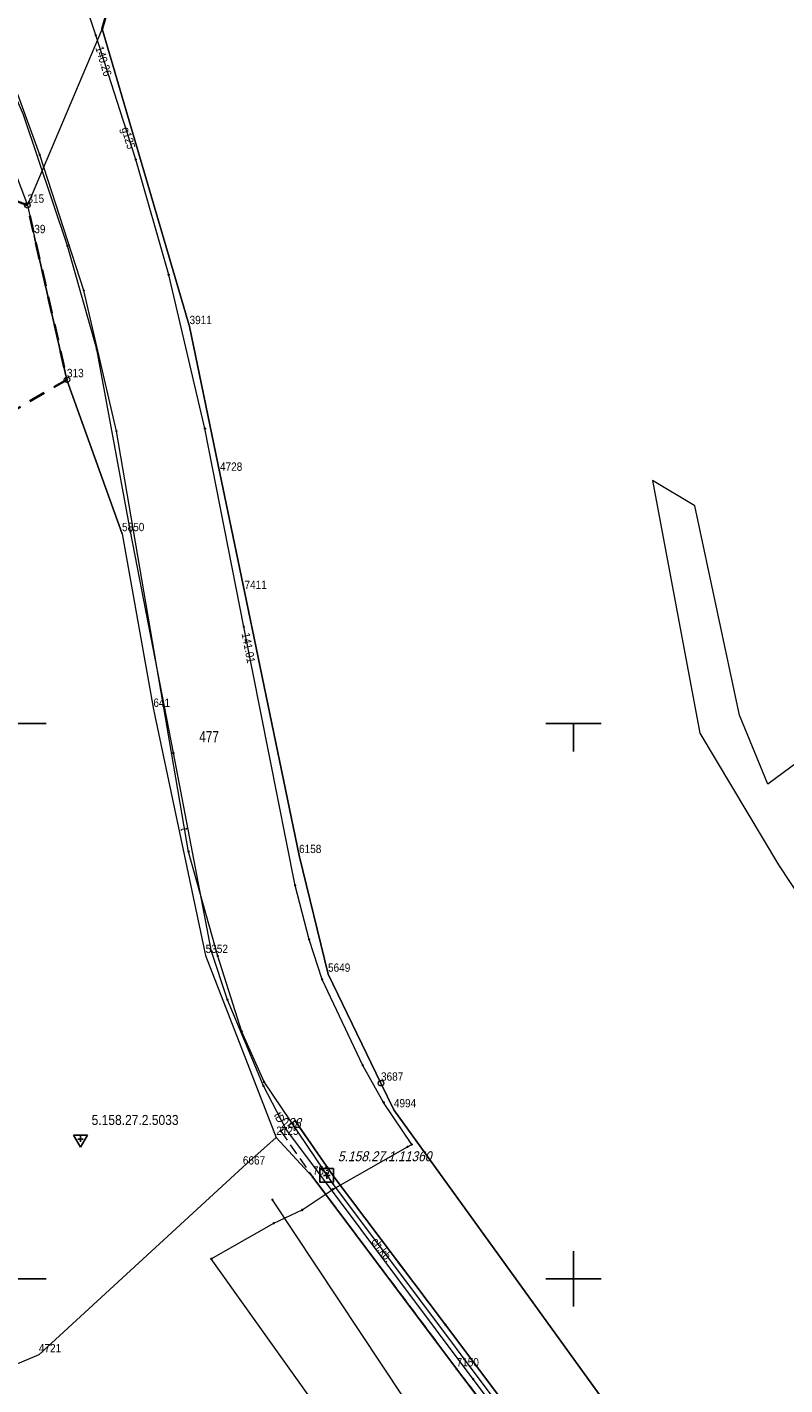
# Model space of a CAD drawing. Header units: metres. Extents: x 5551907 to 5556416, y 5709283 to 5712755.
# Tile 34 of 100: x 5554301 to 5554369, y 5710690 to 5710813. Entities that reach past the tile are written whole.
import ezdxf
from ezdxf.enums import TextEntityAlignment as Align

# ---------------------------------------------------------------- set-up
doc = ezdxf.new("R2010")
doc.units = ezdxf.units.M
for name, pattern in [('1.0_0.5', [1.5, 1, -0.5]), ('1.5_1.0', [2.5, 1.5, -1]), ('219-500', [0])]:
    doc.linetypes.add(name, pattern=pattern)
doc.layers.get('0').update_dxf_attribs({"color": 2, "lineweight": 5})
doc.styles.get("Standard").update_dxf_attribs({"font": 'Working1250', "width": 0.75})
doc.linetypes.add('902-500', pattern='A,3.75,0,[1,ksztalty.shx,S=0.5,R=0,X=0,Y=0],3.75', length=7.5)

# ---------------------------------------------------------------- blocks, each defined once
blk = doc.blocks.new('203')
at = {"linetype": 'Continuous', "lineweight": 0}
h = blk.add_hatch(color=0, dxfattribs=at)
edge = h.paths.add_edge_path()
edge.add_arc((0, 0), 0.045, 0, 360)
blk = doc.blocks.new('202')
at = {"color": 0, "linetype": 'Continuous', "lineweight": 0}
blk.add_circle((0, 0), 0.25, dxfattribs=at)
blk = doc.blocks.new('PW01')
at = {"linetype": 'Continuous', "lineweight": 13}
h = blk.add_hatch(color=0, dxfattribs=at)
edge = h.paths.add_edge_path()
edge.add_arc((0, 0), 0.045, 0, 360)
blk = doc.blocks.new('PIKIETAW1891')
at = {"color": 0}
blk.add_circle((0, 0), 0.045, dxfattribs=at)
blk = doc.blocks.new('OSSP')
at = {"color": 0}
for p, q in [((-0.626, 0.625), (-0.626, -0.625)), ((-0.626, 0.625), (-0.626, -0.625)), ((0.624, 0.625), (-0.626, 0.625)), ((0.624, 0.625), (-0.626, 0.625)), ((0.3, 0), (-0.3, 0)), ((0.3, 0), (-0.3, 0)), ((0, -0.3), (0, 0.3)), ((0, -0.3), (0, 0.3)), ((0.624, -0.625), (0.624, 0.625)), ((0.624, -0.625), (0.624, 0.625)), ((-0.626, -0.625), (0.624, -0.625)), ((-0.626, -0.625), (0.624, -0.625))]:
    blk.add_line(p, q, dxfattribs=at)
blk = doc.blocks.new('OSSH')
at = {"color": 0}
for p, q in [((0, -0.721), (-0.624, 0.362)), ((0.626, 0.362), (-0.624, 0.362)), ((-0.25, 0), (0.25, 0)), ((0.626, 0.362), (0, -0.721)), ((0, -0.25), (0, 0.25))]:
    blk.add_line(p, q, dxfattribs=at)
blk = doc.blocks.new('RAMKA500K')
at = {"color": 0}
for p, q in [((297.5, 250), (302.5, 250)), ((347.5, 250), (352.5, 250)), ((350, 247.5), (350, 250)), ((350, 197.5), (350, 202.5)), ((297.5, 200), (302.5, 200)), ((347.5, 200), (352.5, 200))]:
    blk.add_line(p, q, dxfattribs=at)

msp = doc.modelspace()

# ---------------------------------------------------------------- linework, layer by layer
at = {"layer": '216-obręb ewidencyjny', "color": 7, "linetype": '1.5_1.0', "lineweight": 35, "flags": 128}
msp.add_lwpolyline([(5551906.74, 5712754.56), (5551935.68, 5712709.68), (5551940.54, 5712696.03), (5551962.79, 5712636.93), (5551963.9, 5712623.98), (5551966.68, 5712611.81), (5551976.05, 5712525.78), (5551976.43, 5712522.34), (5551976.64, 5712520.37), (5551977.01, 5712516.99), (5551977.68, 5712512.21), (5551978.86, 5712504.66), (5551977.54, 5712490.01), (5551974.69, 5712454.77), (5551973.24, 5712438.43), (5551971.14, 5712414.96), (5551967.91, 5712407.09), (5551966.31, 5712404.46), (5551957.99, 5712387.05), (5551952.82, 5712341.33), (5551950.46, 5712320.41), (5551950.41, 5712315), (5551949.11, 5712306.61), (5551945.12, 5712280.97), (5551946.18, 5712248.17), (5551946.46, 5712243.81), (5551946.65, 5712240.76), (5551950.96, 5712173.04), (5551951.19, 5712165.63), (5551961.63, 5712133.67), (5551964.37, 5712109.67), (5551965.93, 5712090.01), (5551966.51, 5712081.34), (5551967.88, 5712057.12), (5551968.4, 5712048.08), (5551969.26, 5712010.48), (5551970.62, 5711989.51), (5551966.76, 5711978.47), (5551965.69, 5711975.39), (5551963.3, 5711965.27), (5552061.23, 5711944.63), (5552065.66, 5711943.17), (5552071.04, 5711941.41), (5552075.55, 5711903.32), (5552193.31, 5711874.46), (5552196.55, 5711872.33), (5552430.77, 5711812.79), (5552390.76, 5711790.34), (5552386.72, 5711777.83), (5552528.77, 5711746.49), (5552528.39, 5711742.51), (5552524.28, 5711698.67), (5552520.9, 5711662.6), (5552517.25, 5711623.5), (5552515.33, 5711603.25), (5552514.23, 5711591.62), (5552548.45, 5711586.27), (5552553.44, 5711585.49), (5552594.64, 5711579.05), (5552602.2, 5711617.95), (5552615.25, 5711616.16), (5552623.01, 5711630.74), (5552624.64, 5711633.81), (5552638.8, 5711660.44), (5552646.36, 5711658.41), (5552748.08, 5711631.97), (5552730.31, 5711588.98), (5552714.87, 5711541.1), (5552679.16, 5711442.78), (5552680.03, 5711429.79), (5552708.66, 5711378.89), (5552732.07, 5711369.95), (5552755.89, 5711371.71), (5552757.83, 5711364.93), (5552771.45, 5711305.07), (5552792.63, 5711262.96), (5552811.69, 5711238.16), (5552823.52, 5711222.08), (5552857.56, 5711200.05), (5552902.55, 5711179.99), (5552911.56, 5711176.56), (5552871.37, 5711055.67), (5553112.55, 5711070.64), (5553187.3, 5711106.28), (5553111.42, 5711242.97), (5553135.72, 5711277.69), (5553140.19, 5711284.18), (5553201.96, 5711255.35), (5553245.53, 5711230.59), (5553303.29, 5711172.41), (5553376.5, 5711175.13), (5553378.92, 5711178.05), (5553390.23, 5711190.28), (5553401.68, 5711184.47), (5553416.14, 5711177.4), (5553448.07, 5711161.33), (5553437.22, 5711126.97), (5553445.65, 5711125.28), (5553470.54, 5711120.23), (5553551.94, 5711103.67), (5553558.31, 5711100.51), (5553601.68, 5711074.75), (5553612.37, 5711075.32), (5553743.73, 5711038.3), (5553882.09, 5711004.3), (5553891.72, 5710994.27), (5553894.7, 5710988.34), (5553912.79, 5710967.66), (5553906.26, 5710957.97), (5553903.3, 5710954.05), (5553892.31, 5710942.26), (5553896.92, 5710899.02), (5553904.73, 5710820.6), (5553911.5, 5710820.71), (5553910.44, 5710845.2), (5553915.76, 5710845.22), (5553986.88, 5710847.87), (5554071.31, 5710851.03), (5554111.41, 5710852.58), (5554114.35, 5710816.96), (5554126.03, 5710817.59), (5554137.12, 5710818.2), (5554148.13, 5710818.8), (5554159.33, 5710819.41), (5554170.28, 5710820.01), (5554182.27, 5710820.66), (5554188.56, 5710821.01), (5554195.96, 5710821.41), (5554216.38, 5710816.21), (5554217.35, 5710816.32), (5554223.66, 5710818.28), (5554227.16, 5710820.02), (5554234.26, 5710822.7), (5554269.43, 5710809.03), (5554272.17, 5710807.96), (5554300.82, 5710796.69), (5554301.44, 5710793.95), (5554304.38, 5710780.98), (5554264.96, 5710757.95), (5554272.17, 5710738.55), (5554288.24, 5710695.38), (5554276.91, 5710687.13), (5554238.16, 5710658.89), (5554178.04, 5710646.86), (5554194.81, 5710573.13), (5554206.09, 5710523.49), (5554153.7, 5710513.41), (5554134.42, 5710494.53), (5554118.35, 5710480.93), (5554090.31, 5710453.78), (5554065.94, 5710439.28), (5554062.65, 5710434.58), (5554056.73, 5710420.22), (5554057.42, 5710394.92), (5554045.86, 5710307.34), (5554045.58, 5710298.8), (5553997.99, 5710189.96), (5553988.95, 5710169.73), (5553986.54, 5710165.23), (5553923.11, 5710094.44), (5553900.25, 5710066.66), (5553889.73, 5710052.42), (5553834, 5709971.52), (5553824.32, 5709950.53), (5553811.61, 5709919.08), (5553786.83, 5709856.14), (5553781.27, 5709841.47), (5553815.31, 5709856.76), (5553838.69, 5709871.16), (5553865.3, 5709892.35), (5553890.41, 5709916.16), (5553903.99, 5709905.87), (5553969.34, 5709853.96), (5554014.76, 5709818.11), (5554023.56, 5709811.16), (5554032.81, 5709803.7), (5554039.9, 5709797.28), (5554051.69, 5709786.68), (5554074.75, 5709765.95), (5554076.16, 5709764.68), (5554137.87, 5709708.96), (5554149.62, 5709698.44), (5554147.11, 5709689.63), (5554139.83, 5709664.15), (5554132.49, 5709638.43), (5554130.29, 5709630.74), (5554172.37, 5709623.65), (5554623.68, 5709547.83), (5554621.43, 5709559.47), (5554614.84, 5709593.51), (5554611.39, 5709625), (5554608.31, 5709640.8), (5554605.07, 5709652.74), (5554621.17, 5709654.39), (5554641.5, 5709658.27), (5554640.74, 5709652.53), (5554667.79, 5709656.98), (5554701.94, 5709646.42), (5554702.25, 5709646.33), (5554879.17, 5709626.54), (5555002.58, 5709615.56), (5555004.95, 5709615.36), (5555014.08, 5709614.94), (5555010.66, 5709588.18), (5555256.15, 5709556.47), (5555232.88, 5709372.07), (5555238.98, 5709371.28), (5555301.07, 5709358.86), (5555372.66, 5709357.89), (5555435.3, 5709351.2), (5555564.77, 5709341.79), (5555566.26, 5709337.27), (5555571.34, 5709320.5), (5555582.95, 5709317.38), (5555851.85, 5709282.91), (5555861.6, 5709399.1), (5555861.33, 5709404.49), (5555861.18, 5709407.27), (5555861.15, 5709409.13), (5555873.84, 5709414.51), (5555889.37, 5709402.53), (5555915.39, 5709412.88), (5555932.96, 5709419.86), (5556021.42, 5709400.5), (5556021.57, 5709499.03), (5556040.15, 5709558.84), (5555982.49, 5709557.86), (5555996.54, 5709679.95), (5555997.36, 5709687.07), (5556196.64, 5709664.46), (5556380.06, 5709643.56), (5556393.92, 5709782.75), (5556397.73, 5709821.11), (5556414.02, 5709984.64), (5556415.84, 5710001), (5556412.13, 5710010.67), (5556346.24, 5710152.21), (5556302.98, 5710228.86), (5556240.82, 5710337.06), (5556212.22, 5710389.67), (5556173.31, 5710460.03), (5556165.22, 5710473.4), (5556139.17, 5710518.75), (5556115.57, 5710555.46), (5556004.52, 5710726.07), (5555990.58, 5710746), (5555977.05, 5710771.37), (5555962.58, 5710796.06), (5555961.65, 5710797.95), (5555946.8, 5710821.97), (5555927, 5710854.35), (5555925.61, 5710856.61), (5555864.93, 5710956.83), (5555861.23, 5710962.62), (5555858.26, 5710967.4), (5555809.63, 5710955.88), (5555755.5, 5710941.2), (5555691.59, 5710929.73), (5555673.88, 5710932.52), (5555640.74, 5710922.93), (5555609.58, 5710913.92), (5555576.79, 5710904.71), (5555570.04, 5710902.81), (5555564.87, 5710901.67), (5555532.52, 5710893.5), (5555511.45, 5710887.48), (5555486.44, 5710880.33), (5555476.11, 5710877.37), (5555473.12, 5710877.41), (5555462.09, 5710874.69), (5555449.46, 5710871.57), (5555437.2, 5710868.54), (5555411.55, 5710861.67), (5555406.79, 5710860.08), (5555353.54, 5710846.08), (5555335.65, 5710843.37), (5555323.17, 5710857.9), (5555318.88, 5710862.1), (5555301.09, 5710879.54), (5555282.13, 5710898.14), (5555269.27, 5710910.78), (5555251.4, 5710928.35), (5555236.12, 5710943.37), (5555214.32, 5710965.09), (5555178.62, 5710999.88), (5555145.1, 5711032.61), (5555118.79, 5711058.71), (5555112.03, 5711065.34), (5555103.03, 5711074.37), (5555087.63, 5711089.8), (5555077.06, 5711099.56), (5555051.69, 5711124.18), (5555033.41, 5711141.94), (5555028.14, 5711147.14), (5555014.37, 5711160.74), (5555011.68, 5711157.93), (5554953.32, 5711095.22), (5554940.91, 5711102.5), (5554866.05, 5711146.37), (5554864.86, 5711146.98), (5554825.95, 5711167.05), (5554800.9, 5711181.43), (5554799.46, 5711193.15), (5554787.74, 5711195.23), (5554772.82, 5711197.89), (5554782.42, 5711251.22), (5554787.02, 5711283.07), (5554790.4, 5711307.35), (5554801.17, 5711374.61), (5554803.59, 5711383.95), (5554812.73, 5711443.34), (5554815.38, 5711447.75), (5554815.98, 5711449.98), (5554819.84, 5711457.96), (5554835.96, 5711485.41), (5554868.23, 5711538.33), (5554872.22, 5711549.08), (5554885.51, 5711603.62), (5554892.98, 5711627.96), (5554893.3, 5711630.02), (5554893.14, 5711634.75), (5554842.44, 5711663.45), (5554807.88, 5711683.02), (5554779.75, 5711698.95), (5554747.89, 5711716.91), (5554744.39, 5711718.95), (5554721.39, 5711723), (5554718.93, 5711723.27), (5554705.68, 5711745.9), (5554695.81, 5711764.93), (5554691, 5711778.42), (5554686.39, 5711792.93), (5554644.92, 5711787.15), (5554632.77, 5711784.66), (5554611.87, 5711781.79), (5554601.86, 5711779.5), (5554596.69, 5711778.46), (5554603.13, 5711711.66), (5554602.31, 5711690.17), (5554598.53, 5711671.94), (5554592.45, 5711683.07), (5554531.63, 5711706.77), (5554505.48, 5711716.54), (5554474.41, 5711729.49), (5554471.16, 5711730.7), (5554469.13, 5711731.78), (5554457.99, 5711737.71), (5554442.27, 5711751.37), (5554432.69, 5711766.22), (5554411.03, 5711802.71), (5554406.15, 5711812.36), (5554370.99, 5711868.63), (5554312.64, 5711928.21), (5554284.21, 5711957.24), (5554242.25, 5712013.8), (5554214.59, 5712030.78), (5554179.42, 5712048.21), (5554174.4, 5712052.38), (5554190.23, 5712080.18), (5554217.92, 5712109.05), (5554194.36, 5712113.52), (5554177.1, 5712116.9), (5554154.69, 5712122.26), (5554141.36, 5712126.8), (5554111.47, 5712136.91), (5554098.74, 5712131.7), (5554088.89, 5712134.95), (5554084.65, 5712136.48), (5554027.83, 5712091.29), (5554017.37, 5712091.65), (5554002.92, 5712094.15), (5553999.14, 5712094.7), (5553995.36, 5712095.26), (5553976.24, 5712098.05), (5553930.41, 5712102.03), (5553920.18, 5712102.68), (5553892.68, 5712104.88), (5553882.15, 5712105.23), (5553861.37, 5712105.68), (5553840.31, 5712105.9), (5553828.49, 5712105.94), (5553817.66, 5712106.74), (5553813.66, 5712106.2), (5553807.97, 5712105.44), (5553794.2, 5712103.67), (5553791.22, 5712103.72), (5553787.86, 5712105.28), (5553773, 5712107.24), (5553760.27, 5712110.81), (5553713.18, 5712128.28), (5553695.05, 5712135.09), (5553665.26, 5712146.31), (5553628.99, 5712160.53), (5553564.67, 5712186.49), (5553534.14, 5712198.82), (5553518.43, 5712205.16), (5553505.71, 5712214.16), (5553495.82, 5712224.58), (5553481.62, 5712239.14), (5553468.97, 5712250.25), (5553450.65, 5712266.03), (5553448.17, 5712267.36), (5553444.61, 5712269.26), (5553440.93, 5712272.68), (5553442.36, 5712276.17), (5553455.73, 5712309.61), (5553455.17, 5712345), (5553457.06, 5712360.13), (5553444.38, 5712363.28), (5553416.07, 5712369.75), (5553371.59, 5712377.73), (5553365.52, 5712379.06), (5553357.77, 5712381.05), (5553350.17, 5712382.88), (5553335.96, 5712385.91), (5553289.54, 5712395.8), (5553276.49, 5712404.49), (5553273.17, 5712406.7), (5553227.36, 5712429.23), (5553223.38, 5712423.92), (5553216.33, 5712416.46), (5553204.66, 5712427.44), (5553132.13, 5712498.74), (5553121.66, 5712508.64), (5553117.41, 5712513.03), (5553042.65, 5712585.55), (5553022.89, 5712604.48), (5552963.96, 5712661.02), (5552934.07, 5712689.85), (5552862.16, 5712650.74), (5552794.89, 5712615.29), (5552774.36, 5712603.87), (5552766.19, 5712599.27), (5552742.66, 5712585.51), (5552733.37, 5712592.97), (5552719.14, 5712601.36), (5552716, 5712603.21), (5552692.7, 5712612.37), (5552685.34, 5712615.26), (5552660.63, 5712622.83), (5552594.35, 5712639.86), (5552559.62, 5712646.76), (5552547.59, 5712648.92), (5552524.93, 5712652.89), (5552520.89, 5712653.6), (5552515.96, 5712654.06), (5552454.49, 5712666.37), (5552417.98, 5712673.55), (5552383.17, 5712682.71), (5552343.62, 5712693.86), (5552323.55, 5712696.7), (5552313.45, 5712698.93), (5552313.06, 5712696.58), (5552117.89, 5712724.5), (5552113.14, 5712725.18)], close=True, dxfattribs=at)
at = {"layer": '218-kontur użytku gruntowego', "color": 3, "linetype": 'CONTINUOUS', "lineweight": 18, "flags": 128}
for points in [[(5554291.69, 5710820.82), (5554300.82, 5710796.69)], [(5554307.54, 5710812.59), (5554308.17, 5710814.74)], [(5554315.42, 5710785.76), (5554307.54, 5710812.59)], [(5554300.82, 5710796.69), (5554301.44, 5710793.95)], [(5554301.44, 5710793.95), (5554304.38, 5710780.98)], [(5554318.16, 5710772.55), (5554315.42, 5710785.76)], [(5554304.38, 5710780.98), (5554309.34, 5710767.11)], [(5554320.37, 5710761.91), (5554318.16, 5710772.55)], [(5554360.93, 5710769.62), (5554357.1, 5710771.91)], [(5554357.1, 5710771.91), (5554361.38, 5710749.14)], [(5554364.95, 5710750.78), (5554360.93, 5710769.62)], [(5554309.34, 5710767.11), (5554312.16, 5710751.29)], [(5554394.27, 5710764.34), (5554367.51, 5710744.55)], [(5554325.28, 5710738.12), (5554320.37, 5710761.91)], [(5554312.16, 5710751.29), (5554316.87, 5710729.12)], [(5554367.51, 5710744.55), (5554364.95, 5710750.78)], [(5554361.38, 5710749.14), (5554368.45, 5710737.3)], [(5554327.89, 5710727.43), (5554325.28, 5710738.12)], [(5554368.45, 5710737.3), (5554382.74, 5710715.64)], [(5554316.87, 5710729.12), (5554323.23, 5710712.74)], [(5554332.66, 5710717.62), (5554327.89, 5710727.43)], [(5554333.82, 5710715.22), (5554332.66, 5710717.62)], [(5554352.9, 5710688.77), (5554333.82, 5710715.22)], [(5554323.23, 5710712.74), (5554320.22, 5710710.07)], [(5554326.52, 5710709.16), (5554323.23, 5710712.74)], [(5554323.23, 5710712.74), (5554326.52, 5710709.16)], [(5554320.22, 5710710.07), (5554301.85, 5710693.16)], [(5554339.47, 5710691.89), (5554326.52, 5710709.16)], [(5554326.52, 5710709.16), (5554339.47, 5710691.89)], [(5554301.85, 5710693.16), (5554292.3, 5710689.13)], [(5554356.75, 5710669.05), (5554339.47, 5710691.89)], [(5554339.47, 5710691.89), (5554356.75, 5710669.05)]]:
    msp.add_lwpolyline(points, dxfattribs=at)
at = {"layer": '219-działka ewidencyjna', "color": 7, "linetype": '219-500', "lineweight": 18, "flags": 128}
for points in [[(5554307.54, 5710812.59), (5554300.82, 5710796.69)], [(5554307.54, 5710812.59), (5554315.42, 5710785.76)], [(5554300.82, 5710796.69), (5554301.44, 5710793.95)], [(5554304.38, 5710780.98), (5554301.44, 5710793.95)], [(5554315.42, 5710785.76), (5554318.16, 5710772.55)], [(5554309.34, 5710767.11), (5554304.38, 5710780.98)], [(5554318.16, 5710772.55), (5554320.37, 5710761.91)], [(5554309.34, 5710767.11), (5554312.16, 5710751.29)], [(5554320.37, 5710761.91), (5554325.28, 5710738.12)], [(5554312.16, 5710751.29), (5554316.87, 5710729.12)], [(5554325.28, 5710738.12), (5554327.89, 5710727.43)], [(5554316.87, 5710729.12), (5554323.23, 5710712.74)], [(5554327.89, 5710727.43), (5554332.66, 5710717.62)], [(5554332.66, 5710717.62), (5554333.82, 5710715.22)], [(5554333.82, 5710715.22), (5554352.9, 5710688.77)], [(5554323.23, 5710712.74), (5554320.22, 5710710.07)], [(5554323.23, 5710712.74), (5554326.52, 5710709.16)], [(5554320.22, 5710710.07), (5554301.85, 5710693.16)], [(5554326.52, 5710709.16), (5554339.47, 5710691.89)], [(5554301.85, 5710693.16), (5554292.3, 5710689.13)], [(5554339.47, 5710691.89), (5554356.75, 5710669.05)]]:
    msp.add_lwpolyline(points, dxfattribs=at)
at = {"layer": 'chodnik', "color": 7, "linetype": '1.0_0.5', "lineweight": 18, "flags": 128}
msp.add_lwpolyline([(5554323.63, 5710713.31), (5554326.52, 5710709.16), (5554339.47, 5710691.89), (5554356.75, 5710669.05), (5554369.9, 5710652.17), (5554375.24, 5710645.27), (5554382.14, 5710636.36), (5554385.57, 5710631.55), (5554417.28, 5710586.85), (5554420.33, 5710583.2), (5554421.57, 5710584.7), (5554394.12, 5710621.57), (5554370.14, 5710654.01), (5554350.19, 5710680.11), (5554349.5, 5710681.17), (5554338.47, 5710695.86), (5554328.36, 5710709.29), (5554324.94, 5710714.22)], close=True, dxfattribs=at)
at = {"layer": 'krawężnik', "color": 7, "linetype": 'CONTINUOUS', "lineweight": 25, "flags": 128}
msp.add_lwpolyline([(5554421.57, 5710584.7), (5554394.12, 5710621.57), (5554370.14, 5710654.01), (5554350.19, 5710680.11), (5554349.5, 5710681.17), (5554338.47, 5710695.86), (5554328.36, 5710709.29), (5554324.94, 5710714.22)], dxfattribs=at)
at = {"layer": 'ogrodzenie trwałe', "color": 7, "linetype": '902-500', "lineweight": 35, "flags": 128}
msp.add_lwpolyline([(5554307.54, 5710812.59), (5554308.17, 5710814.74), (5554315.38, 5710825.82), (5554337.45, 5710828.42), (5554361.71, 5710830.99), (5554370.53, 5710831.14), (5554381.41, 5710830.77), (5554392.5, 5710829.73), (5554405.48, 5710827.07), (5554411.81, 5710825.17), (5554436.65, 5710816.2), (5554448.82, 5710811.08), (5554454.74, 5710808.1), (5554458.58, 5710806.16), (5554486.4, 5710792.12), (5554492.11, 5710788.8), (5554504.99, 5710780.4), (5554510.54, 5710776.73), (5554513.75, 5710772.89), (5554516.7, 5710768.12), (5554526.56, 5710751.78)], dxfattribs=at)
at = {"layer": 'przewód gazowy', "color": 40, "linetype": 'CONTINUOUS', "lineweight": 18, "flags": 128}
msp.add_lwpolyline([(5554337.1, 5710674.14), (5554317.38, 5710701.79), (5554323, 5710705.01), (5554325.56, 5710706.2), (5554328.34, 5710708.07), (5554335.05, 5710711.9), (5554335.43, 5710712.1), (5554332.9, 5710715.89), (5554331.03, 5710719.22), (5554327.37, 5710726.96), (5554326.2, 5710730.55), (5554324.93, 5710735.43), (5554320.32, 5710758.72), (5554316.81, 5710776.57), (5554313.54, 5710790.43), (5554310.57, 5710800.81), (5554306.97, 5710812), (5554305.64, 5710816.09)], dxfattribs=at)
at = {"layer": 'przewód kanalizacyjny', "color": 34, "linetype": 'CONTINUOUS', "lineweight": 18, "flags": 128}
msp.add_lwpolyline([(5554370.58, 5710619.9), (5554360.66, 5710629.41), (5554351.54, 5710641.89), (5554364.14, 5710652.52), (5554345.69, 5710678.45), (5554336.68, 5710686.33), (5554322.89, 5710707.12)], dxfattribs=at)
at = {"layer": 'przewód telekomunikacyjny podziemny', "color": 30, "linetype": 'CONTINUOUS', "lineweight": 18, "flags": 128}
for points in [[(5554446.39, 5710546), (5554438, 5710558.61), (5554420.23, 5710583.63), (5554400.56, 5710611.46), (5554390.86, 5710625.65), (5554379.37, 5710640.87), (5554363.85, 5710660.95), (5554356.41, 5710670.49), (5554340.96, 5710690.97), (5554324.08, 5710713.52), (5554322.07, 5710717.37), (5554318.83, 5710725.14), (5554317.4, 5710729.49), (5554313.96, 5710747.36), (5554310.1, 5710767.3), (5554307.07, 5710783.72), (5554304.42, 5710793.03), (5554300.46, 5710804.82), (5554292.87, 5710822.58)], [(5554463.96, 5710526.5), (5554462.85, 5710526.03), (5554461.35, 5710526.43), (5554450.63, 5710541.17), (5554432.61, 5710568.64), (5554418.97, 5710587.2), (5554405.21, 5710606.55), (5554390.24, 5710627.44), (5554367.89, 5710656.4), (5554350.5, 5710678.99), (5554328.33, 5710708.59), (5554322.14, 5710717.73), (5554320.14, 5710722.26), (5554317.97, 5710729.06), (5554315.34, 5710738.47), (5554308.85, 5710776.34), (5554305.91, 5710789.01), (5554301.93, 5710801.22), (5554298.1, 5710811.71)]]:
    msp.add_lwpolyline(points, dxfattribs=at)

# ---------------------------------------------------------------- block references
at = {"layer": '202-punkt graniczny', "color": 7, "linetype": 'CONTINUOUS', "lineweight": 18}
for p in [(5554300.82, 5710796.69), (5554304.38, 5710780.98), (5554332.66, 5710717.62)]:
    msp.add_blockref('202', p, dxfattribs=at)
at = {"layer": '203-punkt graniczny', "color": 7, "linetype": 'CONTINUOUS', "lineweight": 18}
for p in [(5554307.54, 5710812.59), (5554301.44, 5710793.95), (5554315.42, 5710785.76), (5554318.16, 5710772.55), (5554309.34, 5710767.11), (5554320.37, 5710761.91), (5554312.16, 5710751.29), (5554325.28, 5710738.12), (5554316.87, 5710729.12), (5554327.89, 5710727.43), (5554333.82, 5710715.22), (5554323.23, 5710712.74), (5554320.22, 5710710.07), (5554326.52, 5710709.16), (5554301.85, 5710693.16), (5554339.47, 5710691.89)]:
    msp.add_blockref('203', p, dxfattribs=at)
at = {"layer": 'Punkt roboczy BDOT GESUT K1', "color": 6, "linetype": 'CONTINUOUS', "lineweight": 18}
for p in [(5554306.97, 5710812), (5554306.97, 5710812), (5554307.54, 5710812.59), (5554301.93, 5710801.22), (5554310.57, 5710800.81), (5554304.42, 5710793.03), (5554313.54, 5710790.43), (5554305.91, 5710789.01), (5554307.07, 5710783.72), (5554308.85, 5710776.34), (5554316.81, 5710776.57), (5554310.1, 5710767.3), (5554320.32, 5710758.72), (5554320.32, 5710758.72), (5554313.96, 5710747.36), (5554315.34, 5710738.47), (5554324.93, 5710735.43), (5554326.2, 5710730.55), (5554317.4, 5710729.49), (5554317.97, 5710729.06), (5554327.37, 5710726.96), (5554318.83, 5710725.14), (5554320.14, 5710722.26), (5554331.03, 5710719.22), (5554322.07, 5710717.37), (5554322.14, 5710717.73), (5554332.9, 5710715.89), (5554324.94, 5710714.22), (5554324.94, 5710714.22), (5554323.63, 5710713.31), (5554324.08, 5710713.52), (5554335.05, 5710711.9), (5554335.43, 5710712.1), (5554326.52, 5710709.16), (5554328.36, 5710709.29), (5554328.36, 5710709.29), (5554328.33, 5710708.59), (5554328.34, 5710708.07), (5554322.89, 5710707.12), (5554325.56, 5710706.2), (5554323, 5710705.01), (5554317.38, 5710701.79), (5554338.47, 5710695.86), (5554338.47, 5710695.86), (5554339.47, 5710691.89), (5554340.96, 5710690.97)]:
    msp.add_blockref('PIKIETAW1891', p, dxfattribs=at)
at = {"layer": 'rzedna', "color": 40, "linetype": 'CONTINUOUS', "lineweight": 18}
for p in [(5554306.97, 5710812), (5554320.32, 5710758.72)]:
    msp.add_blockref('PW01', p, dxfattribs=at)
at = {"layer": 'Szczegółowa osnowa geodezyjna pozioma', "color": 7, "linetype": 'CONTINUOUS', "lineweight": 18}
msp.add_blockref('OSSP', (5554327.771, 5710709.32), dxfattribs=at)
at = {"layer": 'Szczegółowa osnowa geodezyjna wysokościowa', "color": 7, "linetype": 'CONTINUOUS', "lineweight": 18}
msp.add_blockref('OSSH', (5554305.6, 5710712.59), dxfattribs=at)
at = {"layer": 'Wstawianie ramki sekcyjnej z opisem', "color": 7, "linetype": 'CONTINUOUS', "lineweight": 13}
msp.add_blockref('RAMKA500K', (5554000, 5710500), dxfattribs=at)
msp.add_blockref('RAMKA500K', (5554000, 5710500), dxfattribs=at)
msp.add_blockref('RAMKA500K', (5554000, 5710500), dxfattribs=at)
msp.add_blockref('RAMKA500K', (5554000, 5710500), dxfattribs=at)

# ---------------------------------------------------------------- texts
at = {"layer": '202-punkt graniczny-Atr103', "color": 7, "width": 0.9}
for s, p in [('315', (5554300.82, 5710796.69)), ('315', (5554300.82, 5710796.69)), ('313', (5554304.38, 5710780.98)), ('313', (5554304.38, 5710780.98)), ('3687', (5554332.66, 5710717.62)), ('3687', (5554332.66, 5710717.62))]:
    msp.add_text(s, height=0.75, dxfattribs=at).set_placement(p, align=Align.BOTTOM_LEFT)
at = {"layer": '203-punkt graniczny-Atr103', "color": 7, "width": 0.9}
for s, p in [('39', (5554301.44, 5710793.95)), ('39', (5554301.44, 5710793.95)), ('3911', (5554315.42, 5710785.76)), ('3911', (5554315.42, 5710785.76)), ('4728', (5554318.16, 5710772.55)), ('4728', (5554318.16, 5710772.55)), ('5850', (5554309.34, 5710767.11)), ('5850', (5554309.34, 5710767.11)), ('7411', (5554320.37, 5710761.91)), ('7411', (5554320.37, 5710761.91)), ('641', (5554312.16, 5710751.29)), ('641', (5554312.16, 5710751.29)), ('6158', (5554325.28, 5710738.12)), ('6158', (5554325.28, 5710738.12)), ('5352', (5554316.87, 5710729.12)), ('5352', (5554316.87, 5710729.12)), ('5649', (5554327.89, 5710727.43)), ('5649', (5554327.89, 5710727.43)), ('4994', (5554333.82, 5710715.22)), ('4994', (5554333.82, 5710715.22)), ('2125', (5554323.23, 5710712.74)), ('2125', (5554323.23, 5710712.74)), ('6667', (5554320.22, 5710710.07)), ('6667', (5554320.22, 5710710.07)), ('753', (5554326.52, 5710709.16)), ('753', (5554326.52, 5710709.16)), ('4721', (5554301.85, 5710693.16)), ('4721', (5554301.85, 5710693.16)), ('7150', (5554339.47, 5710691.89)), ('7150', (5554339.47, 5710691.89))]:
    msp.add_text(s, height=0.75, dxfattribs=at).set_placement(p, align=Align.BOTTOM_LEFT)
at = {"layer": '211-numer działki ewidencyjnej', "color": 7, "linetype": 'CONTINUOUS', "lineweight": 18, "width": 0.79}
msp.add_text('477', height=1, dxfattribs=at).set_placement((5554316.3, 5710748.33))
at = {"layer": 'chodnik-Atr17', "color": 7, "width": 0.9}
msp.add_text('ch.kb.', height=0.75, rotation=306.864, dxfattribs=at).set_placement((5554331.75, 5710703.36))
at = {"layer": 'przewód gazowy-Atr1', "color": 40, "width": 0.9}
msp.add_text('g125', height=0.75, rotation=-73.492, dxfattribs=at).set_placement((5554309.63, 5710803.71), align=Align.MIDDLE_LEFT)
at = {"layer": 'przewód telekomunikacyjny podziemny-Atr1', "color": 30, "width": 0.9}
for s, rotation, p in [('t', 278.412, (5554314.97, 5710740.63)), ('tD', 296.27, (5554323.33, 5710714.94))]:
    msp.add_text(s, height=0.75, rotation=rotation, dxfattribs=at).set_placement(p, align=Align.MIDDLE_LEFT)
at = {"layer": 'Punkt roboczy BDOT GESUT K1-Atr103', "color": 6, "oblique": 15, "width": 0.9}
msp.add_text('288', height=0.9, dxfattribs=at).set_placement((5554323.63, 5710713.31), align=Align.BOTTOM_LEFT)
at = {"layer": 'rzedna-Atr2', "color": 40, "width": 0.9}
for s, rotation, p in [('140.26', 286.508, (5554307.29, 5710810.99)), ('141.01', 280.761, (5554320.47, 5710758.18))]:
    msp.add_text(s, height=0.75, rotation=rotation, dxfattribs=at).set_placement(p, align=Align.MIDDLE_LEFT)
at = {"layer": 'Szczegółowa osnowa geodezyjna pozioma-Atr103', "color": 7, "oblique": 15, "width": 0.9}
msp.add_text('5.158.27.1.11360', height=0.9, dxfattribs=at).set_placement((5554328.771, 5710710.32), align=Align.BOTTOM_LEFT)
at = {"layer": 'Szczegółowa osnowa geodezyjna wysokościowa-Atr103', "color": 7, "width": 0.9}
msp.add_text('5.158.27.2.5033', height=0.9, dxfattribs=at).set_placement((5554306.6, 5710713.59), align=Align.BOTTOM_LEFT)

doc.saveas('drawing.dxf')
